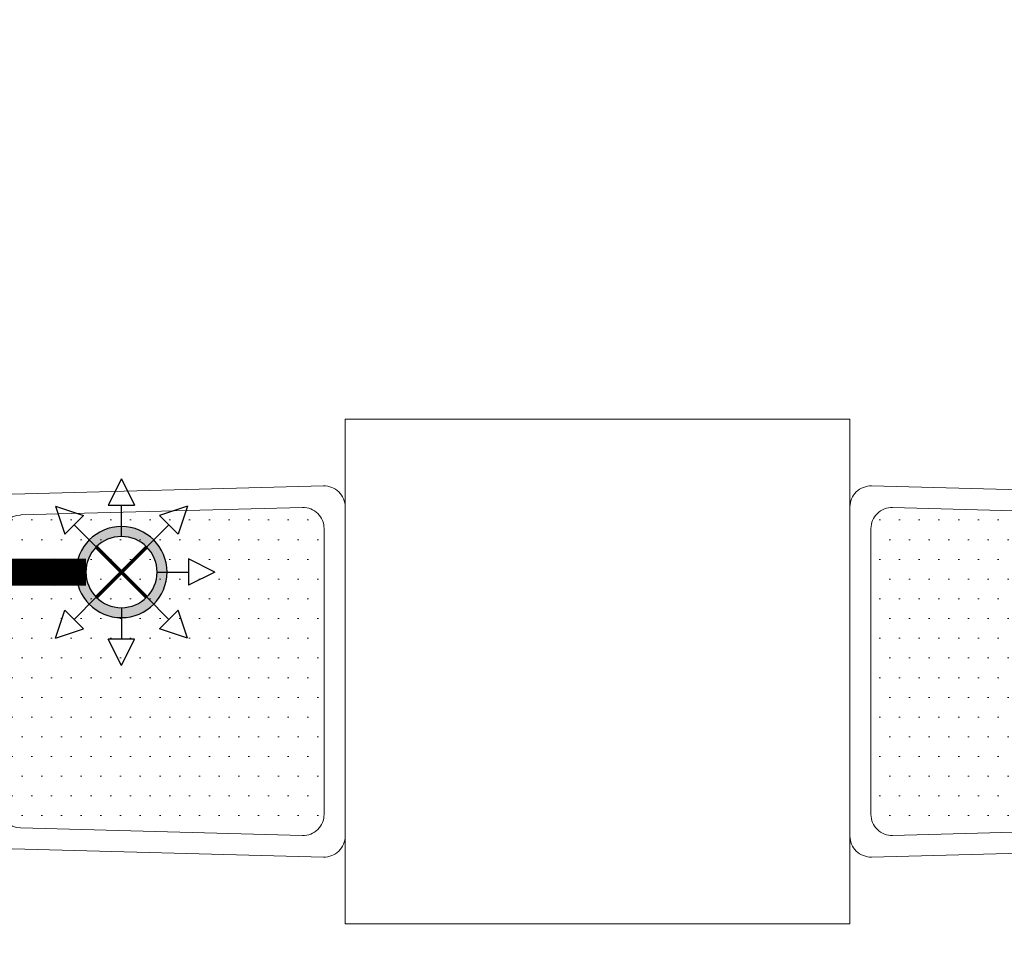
# Model space of a CAD drawing. Header units: millimetres. Extents: x -226731 to 126254, y -16359 to 60195.
# Tile 133 of 256: x -157784 to -156614, y 11531 to 12618. Entities that reach past the tile are written whole.
import ezdxf

# ---------------------------------------------------------------- set-up
doc = ezdxf.new("R2010")
doc.units = ezdxf.units.MM
doc.header["$LTSCALE"] = 0.1
doc.header["$MEASUREMENT"] = 0
doc.linetypes.add('CENTER', pattern=[2, 1.25, -0.25, 0.25, -0.25])
doc.layers.get('0').update_dxf_attribs({"lineweight": 5})
for name, color, linetype, lineweight in [('0_CCE_ FF_SIDE WALL SPRINKLER', 6, 'Continuous', 0), ('0_CCE_FF_100 DIA PIPE', 11, 'Continuous', 0), ('FURNITURE', 36, 'Continuous', 9), ('SPRINKLER COVERAGE AREA', 1, 'Continuous', 9)]:
    doc.layers.add(name, color=color, linetype=linetype, lineweight=lineweight)
doc.layers.add('FIRE FIGHTING SERVICES', color=5, linetype='Continuous')
doc.layers.add('JMT-F-SPRINKLER', color=50, linetype='Continuous')

# ---------------------------------------------------------------- blocks, each defined once
blk = doc.blocks.new('A$Cd41b3340')
h = blk.add_hatch()
h.set_pattern_fill('DOTS', color=8, scale=375, angle=270)
h.paths.add_polyline_path([(-470, -325, 0.421994), (-495, -350.7), (-486.1, -685.7, 0.406475), (-461.1, -710), (-138.9, -710, 0.406487), (-113.9, -685.7), (-105, -350.7, 0.421983), (-130, -325)])
h.paths.add_polyline_path([(-461.1, 710, 0.406475), (-486.1, 685.7), (-495, 350.7, 0.421994), (-470, 325), (-130, 325, 0.421983), (-105, 350.7), (-113.9, 685.7, 0.406487), (-138.9, 710)])
at = {"color": 8}
for p, q in [((-486.1, 685.7), (-495, 350.7)), ((-105, 350.7), (-113.9, 685.7)), ((-470, 325), (-130, 325)), ((-470, -325), (-130, -325)), ((-486.1, -685.7), (-495, -350.7)), ((-105, -350.7), (-113.9, -685.7))]:
    blk.add_line(p, q, dxfattribs=at)
for points in [[(-510.5, 710.7), (-520.7, 325.7, 0.421994), (-495.7, 300), (-104.3, 300, 0.421983), (-79.3, 325.7), (-89.5, 710.7, 0.406487), (-114.5, 735), (-485.5, 735, 0.406475)], [(-510.5, -710.7), (-520.7, -325.7, -0.421994), (-495.7, -300), (-104.3, -300, -0.421983), (-79.3, -325.7), (-89.5, -710.7, -0.406487), (-114.5, -735), (-485.5, -735, -0.406475)]]:
    blk.add_lwpolyline(points, format="xyb", close=True, dxfattribs=at)
blk.add_lwpolyline([(0, -300), (-600, -300), (-600, 300), (0, 300)], close=True, dxfattribs=at)
for centre, start, end in [((-470, 350), 178.4821, 270), ((-130, 350), 270, 1.5156), ((-470, -350), 90, 181.5179), ((-130, -350), 358.4844, 90), ((-461.1, -685), 181.5179, 270), ((-138.9, -685), 270, 358.4844)]:
    blk.add_arc(centre, 25, start, end, dxfattribs=at)
blk = doc.blocks.new('A$C2AD535C3')
at = {"layer": 'JMT-F-SPRINKLER'}
h = blk.add_hatch(color=1, dxfattribs=at)
edge = h.paths.add_edge_path()
edge.add_ellipse((0, 0), major_axis=(63.8, 63.8), ratio=1, start_angle=225, end_angle=405, ccw=False)
edge.add_ellipse((0, 0), major_axis=(63.8, 63.8), ratio=1, start_angle=45, end_angle=225, ccw=False)
edge = h.paths.add_edge_path(flags=16)
edge.add_ellipse((0, 0), major_axis=(-49.9, 49.9), ratio=1, start_angle=135, end_angle=315)
edge.add_ellipse((0, 0), major_axis=(-49.9, 49.9), ratio=1, start_angle=-45, end_angle=135)
at = {"layer": 'JMT-F-SPRINKLER', "color": 1}
for p, q in [((0, 185), (-26.1, 132.9)), ((0, 185), (26.1, 132.9)), ((-130.8, 130.8), (-112.5, 75.5)), ((-130.8, 130.8), (-75.5, 112.5)), ((26.1, 132.9), (-26.1, 132.9)), ((0, 70.5), (0, 132.9)), ((130.8, 130.8), (75.5, 112.5)), ((130.8, 130.8), (112.5, 75.5)), ((-75.5, 112.5), (-112.5, 75.5)), ((112.5, 75.5), (75.5, 112.5)), ((-49.9, 49.9), (-94, 94)), ((49.9, 49.9), (94, 94)), ((-185, 0), (-132.9, 26.1)), ((-132.9, 26.1), (-132.9, -26.1)), ((185, 0), (132.9, 26.1)), ((132.9, -26.1), (132.9, 26.1)), ((-185, 0), (-132.9, -26.1)), ((-70.5, 0), (-132.9, 0)), ((70.5, 0), (132.9, 0)), ((185, 0), (132.9, -26.1)), ((-49.9, -49.9), (-94, -94)), ((49.9, -49.9), (94, -94)), ((-130.8, -130.8), (-112.5, -75.5)), ((-75.5, -112.5), (-112.5, -75.5)), ((0, -70.5), (0, -132.9)), ((75.5, -112.5), (112.5, -75.5)), ((130.8, -130.8), (112.5, -75.5)), ((-130.8, -130.8), (-75.5, -112.5)), ((130.8, -130.8), (75.5, -112.5)), ((0, -185), (-26.1, -132.9)), ((-26.1, -132.9), (26.1, -132.9)), ((0, -185), (26.1, -132.9))]:
    blk.add_line(p, q, dxfattribs=at)
at = {"layer": 'JMT-F-SPRINKLER', "color": 1, "const_width": 7}
for points in [[(-49.9, -49.9), (49.9, 49.9)], [(-49.9, 49.9), (49.9, -49.9)]]:
    blk.add_lwpolyline(points, dxfattribs=at)
at = {"layer": 'JMT-F-SPRINKLER', "color": 1}
for radius in [90.2, 70.5]:
    blk.add_circle((0, 0), radius, dxfattribs=at)
at = {"layer": 'SPRINKLER COVERAGE AREA', "color": 1}
blk.add_circle((0, 0), 2500, dxfattribs=at)
blk = doc.blocks.new('G$C3584CA52')
at = {"layer": '0_CCE_FF_100 DIA PIPE', "color": 1, "linetype": 'CENTER', "ltscale": 5, "const_width": 32}
blk.add_lwpolyline([(5313, -9259), (5211.1, -9259)], dxfattribs=at)
at = {"layer": '0_CCE_ FF_SIDE WALL SPRINKLER', "color": 240, "xscale": -0.6, "yscale": 0.6, "zscale": 0.6}
blk.add_blockref('A$C2AD535C3', (5355.3, -9259), dxfattribs=at)

msp = doc.modelspace()

# ---------------------------------------------------------------- block references
at = {"layer": 'FIRE FIGHTING SERVICES'}
msp.add_blockref('G$C3584CA52', (-163018.3, 21220.5), dxfattribs=at)
at = {"layer": 'FURNITURE', "color": 8, "rotation": 270}
msp.add_blockref('A$Cd41b3340', (-157097.2, 11543.3), dxfattribs=at)

doc.saveas('drawing.dxf')
